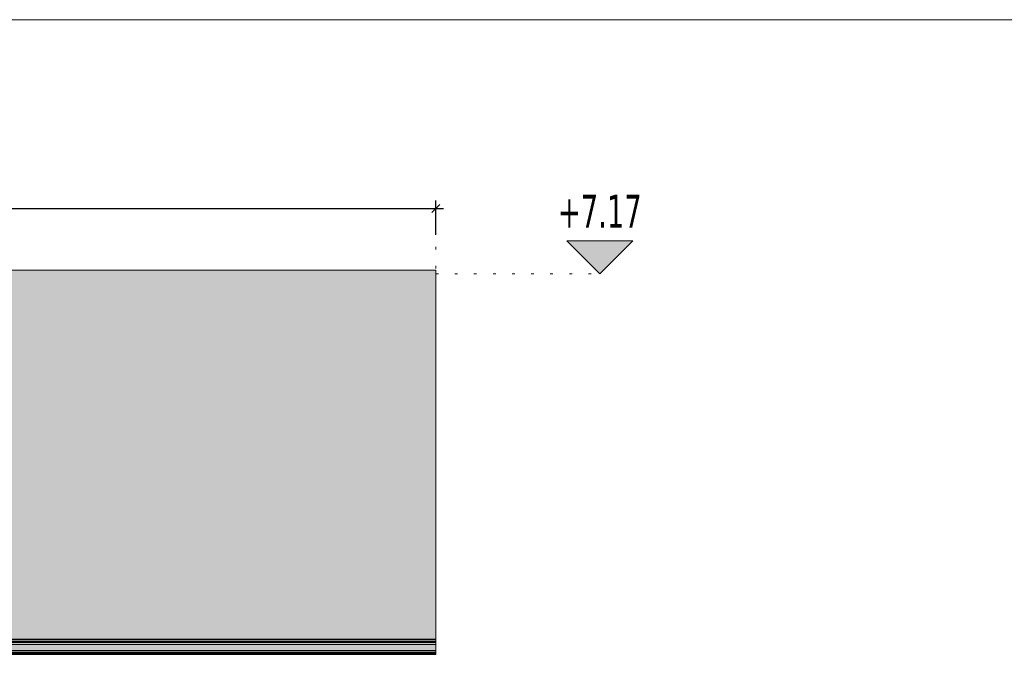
# Model space of a CAD drawing. Header units: millimetres. Extents: x 0 to 1517, y -116 to 725.
# Tile 56 of 256: x 559 to 633, y 410 to 458. Entities that reach past the tile are written whole.
import ezdxf

# ---------------------------------------------------------------- set-up
doc = ezdxf.new("R2010")
doc.units = ezdxf.units.MM
doc.linetypes.add('CADWORK_2', pattern=[1.45, 0.2, -1.25])
doc.layers.add('Ech.1_100', color=7, linetype='Continuous')
doc.styles.add('tahoma-z-r', font='txt', dxfattribs={"width": 0.704918})
doc.dimstyles.new('ISO-25', dxfattribs={"dimtxt": 2.5, "dimasz": 2.5, "dimexe": 1.25, "dimexo": 0.625, "dimtad": 1, "dimtxsty": 'Standard', "dimcen": 2.5, "dimadec": 0, "dimazin": 0, "dimtfac": 1, "dimtmove": 0, "dimatfit": 3, "dimfxl": 1, "dimarcsym": 0})

# ---------------------------------------------------------------- blocks, each defined once
blk = doc.blocks.new('cw-dimension-symbol2')
at = {"color": 0, "linetype": 'Continuous', "lineweight": -2}
for p, q in [((-1, 0), (1, 0)), ((-0.5, -0.5), (0.5, 0.5))]:
    blk.add_line(p, q, dxfattribs=at)
blk = doc.blocks.new('*D89')
at = {"layer": 'Defpoints', "color": 0}
for p in [(590.189, 443.476), (494.439, 441.476), (590.189, 441.476)]:
    blk.add_point(p, dxfattribs=at)
at = {"layer": 'Ech.1_100', "color": 0, "linetype": 'Continuous', "lineweight": -2}
for p, q in [((494.439, 441.476), (494.439, 444.076)), ((495.039, 443.476), (589.589, 443.476)), ((590.189, 441.476), (590.189, 444.076))]:
    blk.add_line(p, q, dxfattribs=at)
at = {"layer": 'Ech.1_100', "color": 0, "lineweight": -2, "xscale": 0.6000000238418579, "yscale": 0.6000000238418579, "zscale": 0.6000000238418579, "rotation": 180}
blk.add_blockref('cw-dimension-symbol2', (494.439, 443.476), dxfattribs=at)
at = {"layer": 'Ech.1_100', "color": 0, "lineweight": -2, "xscale": 0.6000000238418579, "yscale": 0.6000000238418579, "zscale": 0.6000000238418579}
blk.add_blockref('cw-dimension-symbol2', (590.189, 443.476), dxfattribs=at)
at = {"layer": 'Ech.1_100', "color": 7, "linetype": 'Continuous', "lineweight": 5, "insert": (542.314, 445.726), "char_height": 2.5, "attachment_point": 5, "style": 'tahoma-z-r'}
blk.add_mtext('9.57', dxfattribs=at)
blk = doc.blocks.new('cw-dimension-symbol15')
at = {"linetype": 'Continuous', "lineweight": -2}
blk.add_hatch(color=0, dxfattribs=at).paths.add_polyline_path([(0, 0), (-1, 1), (1, 1)])
at = {"color": 0, "linetype": 'Continuous', "lineweight": -2}
for p, q in [((0, 0), (-1, 1)), ((-1, 1), (1, 1)), ((1, 1), (0, 0))]:
    blk.add_line(p, q, dxfattribs=at)
blk = doc.blocks.new('*D99')
at = {"layer": 'Defpoints', "color": 0}
blk.add_point((602.646, 438.52), dxfattribs=at)
blk.add_point((602.646, 438.52), dxfattribs=at)
blk.add_point((602.646, 438.52), dxfattribs=at)
at = {"layer": 'Ech.1_100', "color": 0, "linetype": 'Continuous', "lineweight": -2}
blk.add_line((602.646, 438.52), (602.646, 438.52), dxfattribs=at)
at = {"layer": 'Ech.1_100', "color": 7, "linetype": 'Continuous', "lineweight": 5, "insert": (602.646, 443.27), "char_height": 2.5, "attachment_point": 5, "style": 'tahoma-z-r'}
blk.add_mtext('+7.17', dxfattribs=at)

msp = doc.modelspace()

# ---------------------------------------------------------------- hatches: boundary and pattern name
at = {"layer": 'Ech.1_100', "linetype": 'Continuous', "lineweight": 5, "true_color": 0xe6f1fc, "transparency": 33554687}
msp.add_hatch(color=7, dxfattribs=at).paths.add_polyline_path([(494.439, 410.774), (590.189, 410.774), (590.189, 438.787), (494.439, 438.787), (494.439, 410.774)])
at = {"layer": 'Ech.1_100', "linetype": 'Continuous', "lineweight": 5, "true_color": 0xd7d7ea, "transparency": 33554687}
for points in [[(494.439, 410.724), (590.189, 410.724), (590.189, 410.774), (494.439, 410.774), (494.439, 410.724)], [(494.439, 410.603), (590.189, 410.603), (590.189, 410.724), (494.439, 410.724), (494.439, 410.603)], [(494.439, 410.56), (590.189, 410.56), (590.189, 410.603), (494.439, 410.603), (494.439, 410.56)], [(494.439, 410.517), (590.189, 410.517), (590.189, 410.56), (494.439, 410.56), (494.439, 410.517)], [(494.439, 410.37), (590.189, 410.37), (590.189, 410.517), (494.439, 410.517), (494.439, 410.37)], [(494.439, 409.92), (590.189, 409.92), (590.189, 410.37), (494.439, 410.37), (494.439, 409.92)], [(494.439, 409.778), (590.189, 409.778), (590.189, 409.92), (494.439, 409.92), (494.439, 409.778)], [(494.439, 409.729), (590.189, 409.729), (590.189, 409.778), (494.439, 409.778), (494.439, 409.729)], [(494.439, 409.644), (590.189, 409.644), (590.189, 409.729), (494.439, 409.729), (494.439, 409.644)], [(494.439, 409.594), (590.189, 409.594), (590.189, 409.644), (494.439, 409.644), (494.439, 409.594)]]:
    msp.add_hatch(color=254, dxfattribs=at).paths.add_polyline_path(points)

# ---------------------------------------------------------------- linework, layer by layer
at = {"layer": 'Ech.1_100', "color": 7, "linetype": 'Continuous', "lineweight": 5}
for points in [[(926.704, 244.798), (926.704, 457.821), (334.895, 457.821), (334.895, 244.798), (926.704, 244.798)], [(494.439, 410.774), (590.189, 410.774), (590.189, 438.787), (494.439, 438.787), (494.439, 410.774)], [(494.439, 410.724), (590.189, 410.724), (590.189, 410.774), (494.439, 410.774), (494.439, 410.724)], [(494.439, 410.603), (590.189, 410.603), (590.189, 410.724), (494.439, 410.724), (494.439, 410.603)], [(494.439, 410.56), (590.189, 410.56), (590.189, 410.603), (494.439, 410.603), (494.439, 410.56)], [(494.439, 410.517), (590.189, 410.517), (590.189, 410.56), (494.439, 410.56), (494.439, 410.517)], [(494.439, 410.37), (590.189, 410.37), (590.189, 410.517), (494.439, 410.517), (494.439, 410.37)], [(494.439, 409.92), (590.189, 409.92), (590.189, 410.37), (494.439, 410.37), (494.439, 409.92)], [(494.439, 409.778), (590.189, 409.778), (590.189, 409.92), (494.439, 409.92), (494.439, 409.778)], [(494.439, 409.729), (590.189, 409.729), (590.189, 409.778), (494.439, 409.778), (494.439, 409.729)], [(494.439, 409.644), (590.189, 409.644), (590.189, 409.729), (494.439, 409.729), (494.439, 409.644)], [(494.439, 409.594), (590.189, 409.594), (590.189, 409.644), (494.439, 409.644), (494.439, 409.594)]]:
    msp.add_lwpolyline(points, close=True, dxfattribs=at)
at = {"layer": 'Ech.1_100', "color": 9, "linetype": 'CADWORK_2', "lineweight": 5, "elevation": 25}
for points in [[(590.189, 443.476), (590.189, 438.52)], [(590.189, 438.52), (602.646, 438.52)]]:
    msp.add_lwpolyline(points, dxfattribs=at)

# ---------------------------------------------------------------- block references
at = {"layer": 'Ech.1_100', "color": 7, "lineweight": 5, "xscale": 2.5, "yscale": 2.5, "zscale": 2.5}
msp.add_blockref('cw-dimension-symbol15', (602.646, 438.52), dxfattribs=at)

# ---------------------------------------------------------------- dimensions: what is measured, and where the dimension line sits
at = {"layer": 'Ech.1_100', "color": 7, "linetype": 'Continuous', "lineweight": 5}
dim = msp.add_linear_dim(base=(590.189, 443.476), p1=(494.439, 441.476), p2=(590.189, 441.476), angle=0, text='9.57', dimstyle='ISO-25', override={"dimtxt": 2.5, "dimasz": 0.6, "dimexe": 0.6, "dimexo": 0, "dimgap": 0, "dimdec": 2, "dimlfac": 1, "dimtxsty": 'tahoma-z-r', "dimblk": 'cw-dimension-symbol2', "dimclrt": 7, "dimtmove": 2}, dxfattribs=at)
dim.commit()
dim.dimension.update_dxf_attribs({"geometry": '*D89', "text_midpoint": (542.314, 445.726), "dimtype": 161})
dim = msp.add_ordinate_dim(feature_location=(602.646, 438.52), offset=(0, 0), dtype=0, origin=(602.646, 438.52), text='+7.17', dimstyle='ISO-25', override={"dimtxt": 2.5, "dimasz": 0.3, "dimexe": 0.6, "dimexo": 0, "dimgap": 0, "dimdec": 0, "dimlfac": 1, "dimtxsty": 'tahoma-z-r', "dimblk": 'cw-dimension-symbol15', "dimclrt": 7, "dimtmove": 2}, dxfattribs=at)
dim.commit()
dim.dimension.update_dxf_attribs({"geometry": '*D99', "text_midpoint": (602.646, 443.27)})

doc.saveas('drawing.dxf')
